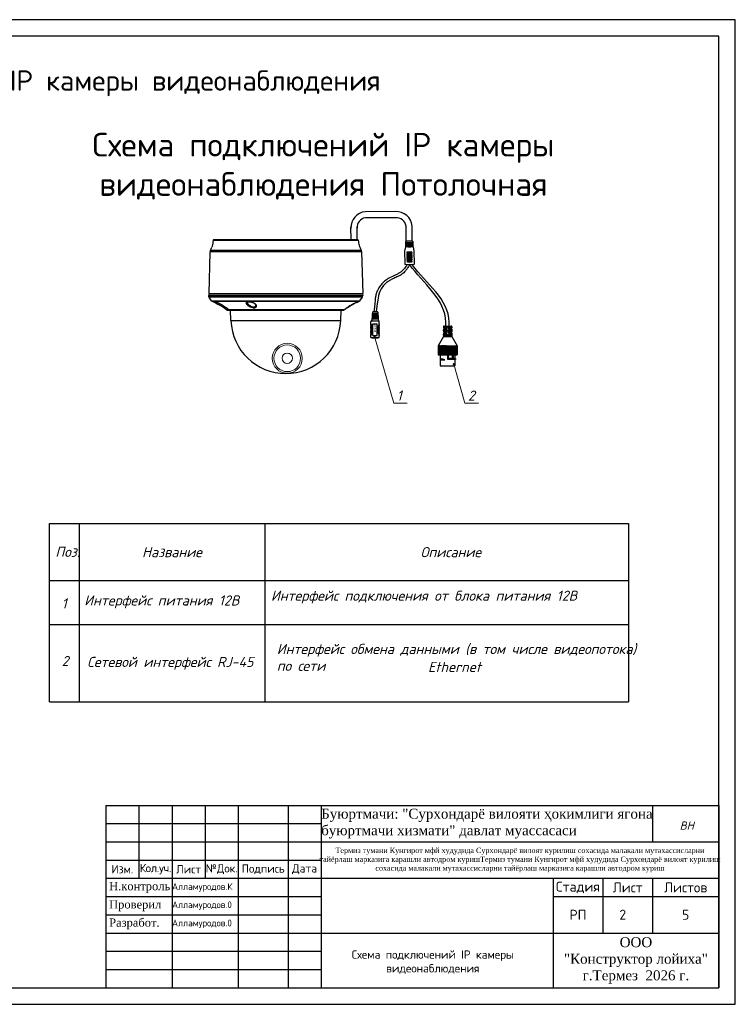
# Model space of a CAD drawing. Header units: millimetres. Extents: x -228268 to 1513407, y -439898 to -137408.
# Tile 76 of 128: x 210511 to 232110, y -307362 to -277662. Entities that reach past the tile are written whole.
import ezdxf

# ---------------------------------------------------------------- set-up
doc = ezdxf.new("R2010")
doc.units = ezdxf.units.MM
for name, color, linetype in [('COMPONENTS', 7, 'Continuous'), ('KIP_стойка', 150, 'Continuous'), ('Title Block', 7, 'Continuous'), ('Размер  АР', 64, 'Continuous'), ('Штамп опасные', 7, 'Continuous'), ('Электрика', 7, 'Continuous'), ('填充线', 1, 'Continuous')]:
    doc.layers.add(name, color=color, linetype=linetype)
doc.layers.add('Тонкие', color=7, linetype='Continuous', lineweight=9)
doc.styles.add('GOST', font='isocpeur.ttf')
doc.styles.add('RomanS', font='romans.shx')
doc.styles.get("Standard").update_dxf_attribs({"font": 'isocpeur.ttf'})
doc.styles.add('ViTEXT', font='isocpeur.ttf')
doc.styles.add('Миржалол', font='isocpeui.ttf', dxfattribs={"height": 250})

# ---------------------------------------------------------------- blocks, each defined once
blk = doc.blocks.new('*T420')
at = {"layer": 'Штамп опасные', "transparency": 16777216}
for p, q in [((0, 0), (18500, 0)), ((0, 0), (0, -5500)), ((1000, 0), (1000, -2200)), ((2000, 0), (2000, -5500)), ((3000, 0), (3000, -2200)), ((4000, 0), (4000, -5500)), ((5500, 0), (5500, -5500)), ((6500, 0), (6500, -5500)), ((16500, 0), (16500, -1100)), ((18500, 0), (18500, -5500)), ((0, -550), (6500, -550)), ((0, -1100), (18500, -1100)), ((0, -1650), (6500, -1650)), ((0, -2200), (13500, -2200)), ((13500, -2200), (13500, -2750)), ((15000, -2200), (15000, -3850)), ((16500, -2200), (16500, -3850)), ((0, -2750), (6500, -2750)), ((13500, -2750), (18500, -2750)), ((0, -3300), (6500, -3300)), ((0, -3850), (18500, -3850)), ((13500, -3850), (13500, -5500)), ((0, -4400), (6500, -4400)), ((0, -4950), (6500, -4950)), ((0, -5500), (18500, -5500))]:
    blk.add_line(p, q, dxfattribs=at)
at = {"layer": 'Штамп опасные', "color": 0, "linetype": 'ByBlock', "lineweight": -2, "transparency": 16777216}
for p, q in [((13500, -2200), (18500, -2200)), ((13500, -2750), (13500, -3850))]:
    blk.add_line(p, q, dxfattribs=at)
at = {"layer": 'Штамп опасные', "lineweight": 25, "transparency": 16777216, "attachment_point": 5, "style": 'ViTEXT'}
for s, insert, char_height, width in [('Изм.', (500, -1925), 250, 1000), ('Лист', (2500, -1925), 250, 1000), ('№Док.\\P', (3500, -1925), 250, 1000), ('Подпись', (4750, -1925), 250, 1500), ('Дата', (6000, -1925), 250, 1000), ('{\\T0.95;Кол.уч.}', (1500, -1925), 250, 1000), ('Стадия', (14250, -2475), 300, 1500), ('Лист', (15750, -2475), 300, 1500), ('Листов', (17500, -2475), 300, 2000), ('РП', (14250, -3300), 300, 1500), ('5', (17500, -3300), 300, 2000)]:
    blk.add_mtext(s, dxfattribs=dict(at, insert=insert, char_height=char_height, width=width))

msp = doc.modelspace()

# ---------------------------------------------------------------- hatches: boundary and pattern name
at = {"lineweight": 30, "ltscale": 100}
h = msp.add_hatch(dxfattribs=at)
h.set_pattern_fill('ANGLE', color=256, scale=0.101752, style=0)
h.set_pattern_definition([(180, (227019.4809, -296638.7278), (-4e-14, 0.71073838), [0.51690064, -0.19383774]), (90, (227019.4809, -296638.7278), (0.71073838, 4e-14), [0.51690064, -0.19383774])])
h.paths.add_polyline_path([(221207.8, -287221.7, -1), (221237.9, -287221.7, -1)])
h = msp.add_hatch(dxfattribs=at)
h.set_pattern_fill('ANGLE', color=256, scale=0.101752, style=0)
h.set_pattern_definition([(180, (229407.12835, -297470.3111), (-4e-14, 0.71073838), [0.51690064, -0.19383774]), (90, (229407.12835, -297470.3111), (0.71073838, 4e-14), [0.51690064, -0.19383774])])
h.paths.add_polyline_path([(223595.5, -288053.3, -1), (223625.5, -288053.3, -1)])

# ---------------------------------------------------------------- linework, layer by layer
at = {"color": 0, "lineweight": 25}
for p, q in [((221853, -283451.5), (220941.4, -283453.8)), ((220511, -284298.5), (220506.7, -283909.1)), ((220697, -284298.6), (220692.6, -283900.5)), ((221855, -283637.5), (220943.4, -283639.8)), ((222175.4, -284340.9), (222170.5, -283888.1)), ((222361.4, -284337.9), (222356.5, -283886.1)), ((222153.2, -284512.5), (222128.1, -284645.4)), ((222226.9, -284511.7), (222153.2, -284512.5)), ((222169.1, -284512.3), (222167.4, -284353.2)), ((222373.3, -284377.5), (222168.9, -284379.7)), ((222168.9, -284379.7), (222169.2, -284406.3)), ((222169.2, -284406.3), (222373.6, -284404)), ((222374, -284443.8), (222169.6, -284446)), ((222169.6, -284446), (222169.9, -284472.5)), ((222169.9, -284472.5), (222374.3, -284470.3)), ((222360.8, -284337.9), (222180.5, -284339.8)), ((222391.9, -284509.9), (222318.2, -284510.7)), ((222373.6, -284404), (222373.3, -284377.5)), ((222374.3, -284470.3), (222374, -284443.8)), ((222374.2, -284351), (222376, -284510.1)), ((222419.8, -284642.2), (222391.9, -284509.9)), ((222128.1, -284645.4), (222132.3, -285029.9)), ((222340.6, -284669.6), (222208, -284671.1)), ((222208.3, -284697.6), (222340.9, -284696.1)), ((222341.2, -284722.6), (222208.6, -284724.1)), ((222208.8, -284750.6), (222341.4, -284749.2)), ((222341.7, -284775.7), (222209.1, -284777.1)), ((222209.4, -284803.6), (222342, -284802.2)), ((222424, -285026.7), (222419.8, -284642.2)), ((222145.7, -285043), (222410.9, -285040.1)), ((222342.3, -284828.7), (222209.7, -284830.2)), ((222210, -284856.7), (222342.6, -284855.2)), ((222342.9, -284881.8), (222210.3, -284883.2)), ((222210.6, -284909.7), (222343.2, -284908.3)), ((222343.5, -284934.8), (222210.9, -284936.2)), ((222211.2, -284962.8), (222343.8, -284961.3)), ((221289.9, -286473.3), (221184.1, -286473.3)), ((223376.8, -286903.3), (223376.8, -286788.6)), ((223477.1, -286903.3), (223477.1, -286788.6)), ((223376.8, -286955.2), (223376.8, -286926.4)), ((223376.8, -287047.6), (223376.8, -287018.7)), ((223376.8, -287111.1), (223376.8, -287082.2)), ((223376.8, -287174.5), (223376.8, -287145.7)), ((223477.1, -286955.2), (223477.1, -286926.4)), ((223477.1, -287047.6), (223477.1, -287018.7)), ((223477.1, -287111.1), (223477.1, -287082.2)), ((223477.1, -287174.5), (223477.1, -287145.7))]:
    msp.add_line(p, q, dxfattribs=at)
at = {"color": 0, "linetype": 'ByBlock', "lineweight": 25}
for p, q in [((221148.3, -286589.8), (221146, -286622.1)), ((221148.3, -286589.8), (221325.7, -286589.8)), ((221151.7, -286540.2), (221149.5, -286572.5)), ((221149.5, -286572.5), (221324.5, -286572.5)), ((221151.7, -286540.2), (221322.3, -286540.2)), ((221155.9, -286480.2), (221152.9, -286522.9)), ((221152.9, -286522.9), (221321.1, -286522.9)), ((221161.9, -286572.5), (221160.7, -286589.8)), ((221163.3, -286473.3), (221310.7, -286473.3)), ((221165.4, -286522.9), (221164.2, -286540.2)), ((221273.3, -286473.3), (221200.7, -286473.3)), ((221308.6, -286522.9), (221309.8, -286540.2)), ((221312.1, -286572.5), (221313.3, -286589.8)), ((221318.1, -286480.2), (221321.1, -286522.9)), ((221322.3, -286540.2), (221324.5, -286572.5)), ((221325.7, -286589.8), (221328, -286622.1)), ((221109.2, -286837.9), (221105.5, -286842.9)), ((221113, -286852.8), (221105.5, -286842.9)), ((221105.5, -286862.7), (221113, -286852.8)), ((221105.5, -286862.7), (221113, -286872.6)), ((221113, -286872.6), (221105.5, -286882.6)), ((221113, -286892.5), (221105.5, -286882.6)), ((221105.5, -286902.4), (221113, -286892.5)), ((221113, -286837.9), (221109.2, -286837.9)), ((221113, -286837.9), (221113, -286772.2)), ((221129.6, -287123.2), (221129.6, -286899.9)), ((221141.4, -286689.1), (221137.8, -286741.2)), ((221141.4, -286689.1), (221332.6, -286689.1)), ((221144.8, -286639.5), (221142.6, -286671.7)), ((221142.6, -286671.7), (221331.4, -286671.7)), ((221144, -286741.2), (221330, -286741.2)), ((221144.8, -286639.5), (221329.2, -286639.5)), ((221146, -286622.1), (221328, -286622.1)), ((221155, -286671.7), (221153.8, -286689.1)), ((221158.5, -286622.1), (221157.3, -286639.5)), ((221172.5, -286832.9), (221301.5, -286832.9)), ((221172.5, -287185.2), (221172.5, -286832.9)), ((221301.5, -287185.2), (221301.5, -286832.9)), ((221315.5, -286622.1), (221316.7, -286639.5)), ((221319, -286671.7), (221320.2, -286689.1)), ((221329.2, -286639.5), (221331.4, -286671.7)), ((221332.6, -286689.1), (221336.2, -286741.2)), ((221344.4, -287123.2), (221344.4, -286899.9)), ((221361, -286837.9), (221361, -286772.2)), ((221361, -286837.9), (221364.8, -286837.9)), ((221361, -286852.8), (221368.5, -286842.9)), ((221368.5, -286862.7), (221361, -286852.8)), ((221368.5, -286862.7), (221361, -286872.6)), ((221361, -286872.6), (221368.5, -286882.6)), ((221361, -286892.5), (221368.5, -286882.6)), ((221368.5, -286902.4), (221361, -286892.5)), ((221364.8, -286837.9), (221368.5, -286842.9)), ((221105.5, -286902.4), (221113, -286912.3)), ((221113, -286912.3), (221105.5, -286922.3)), ((221113, -286932.2), (221105.5, -286922.3)), ((221105.5, -286942.1), (221113, -286932.2)), ((221105.5, -286942.1), (221113, -286952)), ((221113, -286952), (221105.5, -286961.9)), ((221113, -286971.9), (221105.5, -286961.9)), ((221105.5, -286981.8), (221113, -286971.9)), ((221105.5, -286981.8), (221113, -286991.7)), ((221113, -286991.7), (221105.5, -287001.6)), ((221105.5, -287001.6), (221113, -287011.6)), ((221113, -287011.6), (221105.5, -287021.5)), ((221113, -287031.4), (221105.5, -287021.5)), ((221105.5, -287041.3), (221113, -287031.4)), ((221105.5, -287041.3), (221113, -287051.2)), ((221113, -287051.2), (221105.5, -287061.2)), ((221113, -287071.1), (221105.5, -287061.2)), ((221105.5, -287081), (221113, -287071.1)), ((221105.5, -287081), (221113, -287090.9)), ((221113, -287090.9), (221105.5, -287100.9)), ((221113, -287110.8), (221105.5, -287100.9)), ((221105.5, -287120.7), (221113, -287110.8)), ((221105.5, -287120.7), (221113, -287130.6)), ((221113, -287130.6), (221105.5, -287140.5)), ((221113, -287150.5), (221105.5, -287140.5)), ((221105.5, -287160.4), (221113, -287150.5)), ((221105.5, -287160.4), (221113, -287170.3)), ((221113, -287170.3), (221105.5, -287180.2)), ((221109.2, -287185.2), (221105.5, -287180.2)), ((221113, -287185.2), (221109.2, -287185.2)), ((221113, -287247.2), (221113, -287185.2)), ((221172.5, -287185.2), (221301.5, -287185.2)), ((221368.5, -286902.4), (221361, -286912.3)), ((221361, -286912.3), (221368.5, -286922.3)), ((221361, -286932.2), (221368.5, -286922.3)), ((221368.5, -286942.1), (221361, -286932.2)), ((221368.5, -286942.1), (221361, -286952)), ((221361, -286952), (221368.5, -286961.9)), ((221361, -286971.9), (221368.5, -286961.9)), ((221368.5, -286981.8), (221361, -286971.9)), ((221368.5, -286981.8), (221361, -286991.7)), ((221361, -286991.7), (221368.5, -287001.6)), ((221368.5, -287001.6), (221361, -287011.6)), ((221361, -287011.6), (221368.5, -287021.5)), ((221361, -287031.4), (221368.5, -287021.5)), ((221368.5, -287041.3), (221361, -287031.4)), ((221368.5, -287041.3), (221361, -287051.2)), ((221361, -287051.2), (221368.5, -287061.2)), ((221361, -287071.1), (221368.5, -287061.2)), ((221368.5, -287081), (221361, -287071.1)), ((221368.5, -287081), (221361, -287090.9)), ((221361, -287090.9), (221368.5, -287100.9)), ((221361, -287110.8), (221368.5, -287100.9)), ((221368.5, -287120.7), (221361, -287110.8)), ((221368.5, -287120.7), (221361, -287130.6)), ((221361, -287130.6), (221368.5, -287140.5)), ((221361, -287150.5), (221368.5, -287140.5)), ((221368.5, -287160.4), (221361, -287150.5)), ((221368.5, -287160.4), (221361, -287170.3)), ((221361, -287170.3), (221368.5, -287180.2)), ((221361, -287247.2), (221361, -287185.2)), ((221361, -287185.2), (221364.8, -287185.2)), ((221364.8, -287185.2), (221368.5, -287180.2)), ((221113, -287247.2), (221361, -287247.2)), ((221150.2, -287249.7), (221150.2, -287247.2)), ((221162.6, -287262.1), (221311.4, -287262.1)), ((221323.8, -287249.7), (221323.8, -287247.2))]:
    msp.add_line(p, q, dxfattribs=at)
for p, q in [((211412.6, -298240.2), (211412.6, -292859.8)), ((211412.6, -292859.8), (213702.1, -292859.8)), ((213702.1, -292859.8), (228888.6, -292859.8)), ((228888.6, -292859.8), (228888.6, -298240.2))]:
    msp.add_line(p, q)
at = {"color": 0}
for p, q in [((212308.6, -292859.8), (212308.6, -298240.2)), ((217914.1, -292859.8), (217914.1, -298240.2))]:
    msp.add_line(p, q, dxfattribs=at)
at = {"color": 0, "lineweight": -3}
for p, q in [((211412.6, -294576.9), (228888.6, -294576.9)), ((211412.6, -295906), (228888.6, -295906)), ((211412.6, -298240.2), (228888.6, -298240.2))]:
    msp.add_line(p, q, dxfattribs=at)
at = {"ltscale": 100, "transparency": 33554687}
for points in [[(190109.7, -307362.4), (232109.7, -307362.4), (232109.7, -277662.4), (190109.7, -277662.4)], [(192109.7, -306862.4), (231609.7, -306862.4), (231609.7, -278162.4), (192109.7, -278162.4)]]:
    msp.add_lwpolyline(points, close=True, dxfattribs=at)
at = {"lineweight": 9, "ltscale": 100}
for centre in [(221222.8, -287221.7), (223610.5, -288053.3)]:
    msp.add_circle(centre, 15, dxfattribs=at)
at = {"color": 0, "lineweight": 25}
for centre, radius, start, end in [((220987.2, -283932.7), 481.1, 95.46532, 182.93595), ((221877.6, -283932), 481.1, 5.46532, 92.93595), ((220981.4, -283927.4), 290, 97.53921, 185.53653), ((221883, -283926.2), 290, 7.53921, 95.53653), ((222164.2, -284525.7), 13.3, 90.62474, 169.31481), ((222180.6, -284353.1), 13.3, 90.62474, 180.62474), ((222361, -284351.1), 13.3, 0.62474, 90.62474), ((222381.2, -284523.3), 13.3, 11.93467, 90.62474), ((222208.1, -284684.3), 13.3, 90.62474, 270.62474), ((222208.7, -284737.3), 13.3, 90.62474, 270.62474), ((222209.3, -284790.4), 13.3, 90.62474, 270.62474), ((222340.7, -284682.9), 13.3, 270.62474, 90.62474), ((222341.3, -284735.9), 13.3, 270.62474, 90.62474), ((222341.9, -284788.9), 13.3, 270.62474, 90.62474), ((222145.6, -285029.8), 13.3, 180.62474, 270.62474), ((222209.9, -284843.4), 13.3, 90.62474, 270.62474), ((222210.4, -284896.5), 13.3, 90.62474, 270.62474), ((222211, -284949.5), 13.3, 90.62474, 270.62474), ((222342.5, -284842), 13.3, 270.62474, 90.62474), ((222343, -284895), 13.3, 270.62474, 90.62474), ((222343.6, -284948.1), 13.3, 270.62474, 90.62474), ((222410.8, -285026.9), 13.3, 270.62474, 0.62474)]:
    msp.add_arc(centre, radius, start, end, dxfattribs=at)
at = {"color": 0, "linetype": 'ByBlock', "lineweight": 25}
for centre, radius, start, end in [((221163.3, -286480.7), 7.44, 90, 176.0275), ((221310.7, -286480.7), 7.44, 3.9725, 90), ((221144, -286772.2), 31, 90, 180), ((221005.6, -286899.9), 124, 0, 30), ((221330, -286772.2), 31, 0, 90), ((221468.4, -286899.9), 124, 150, 180), ((221005.6, -287123.2), 124, 330, 0), ((221468.4, -287123.2), 124, 180, 210), ((221162.6, -287249.7), 12.4, 180, 270), ((221311.4, -287249.7), 12.4, 270, 0)]:
    msp.add_arc(centre, radius, start, end, dxfattribs=at)
at = {"color": 0, "lineweight": 25}
for points, knots in [([(222226.9, -284511.7), (222234.1, -284511.6), (222241.5, -284512.9), (222256.8, -284515.3), (222264.6, -284516.6), (222276.6, -284516.5), (222280.6, -284516.1), (222288.3, -284515), (222292.2, -284514.3), (222303.6, -284512.2), (222311, -284510.8), (222318.2, -284510.7)], [0, 0, 0, 0, 0.25, 0.25, 0.5, 0.5, 0.625, 0.625, 0.75, 0.75, 1, 1, 1, 1]), ([(222215.2, -285042.3), (222185.1, -285081.5), (222169.3, -285105.5), (222152.6, -285127.1), (222139.9, -285147.9), (222111.8, -285181.4), (222096.9, -285196.8), (222073.9, -285218.5), (222064.9, -285228), (222045.4, -285246.5), (222035, -285255.3), (222002, -285280.9), (221977.5, -285296.7), (221924.8, -285326.8), (221896.5, -285341), (221812.7, -285381.1), (221754.3, -285406.4), (221668.2, -285450.8), (221640.3, -285466.4), (221592, -285497), (221571.4, -285511.4), (221532.1, -285541.9), (221513.3, -285558), (221459.1, -285608.7), (221426.2, -285645.6), (221363.9, -285729.4), (221335.5, -285776.8), (221287.6, -285875.5), (221269.3, -285927.3), (221256.5, -285991.4), (221240.6, -286047.7), (221200.7, -286473.3)], [1.9808691, 1.9808691, 1.9808691, 1.9808691, 2.5199873, 2.5199873, 5.1222023, 5.1222023, 7.3972089, 7.3972089, 8.9514193, 8.9514193, 10.5056297, 10.5056297, 13.6140506, 13.6140506, 16.7224714, 16.7224714, 22.4426915, 22.4426915, 25.2003584, 25.2003584, 27.3211243, 27.3211243, 29.4418903, 29.4418903, 33.6834222, 33.6834222, 38.446304, 38.446304, 43.2091858, 43.2091858, 46.2766449, 46.2766449, 46.2766449, 46.2766449]), ([(222278.3, -285041.6), (222278.3, -285041.6), (222278.3, -285041.6), (222230.5, -285127.9), (222214.2, -285159.2), (222186.5, -285202.7), (222165.6, -285221.7), (222133.6, -285262), (222118.2, -285278.7), (222084.8, -285309.5), (222067, -285323.6), (222011, -285363.2), (221970.2, -285385.8), (221887.1, -285427.2), (221844.9, -285446.2), (221767.9, -285482.2), (221733, -285499.1), (221667, -285535.5), (221635.9, -285555), (221577.5, -285598.6), (221550.1, -285622.5), (221483.6, -285689.8), (221447.6, -285735.9), (221361.7, -285875.6), (221324.1, -285977), (221273.3, -286473.3)], [0.3832211, 0.3832211, 0.3832211, 0.3832211, 1.6543888, 1.6543888, 4.1967243, 4.1967243, 6.9280824, 6.9280824, 9.1254665, 9.1254665, 11.3228507, 11.3228507, 15.717619, 15.717619, 19.9470376, 19.9470376, 23.5036873, 23.5036873, 26.9235987, 26.9235987, 30.3435101, 30.3435101, 35.8448647, 35.8448647, 45.8212577, 45.8212577, 45.8212577, 45.8212577]), ([(223376.8, -286788.6), (223364.8, -286099.7), (222673.4, -285606.3), (222284, -285054.6), (222278.3, -285041.6)], [0, 0, 0, 0, 72.1692988, 72.2274211, 72.2274211, 72.2274211, 72.2274211]), ([(223477.1, -286788.6), (223465.1, -286099.7), (222773.6, -285606.3), (222366, -285062), (222345.4, -285040.9)], [0, 0, 0, 0, 72.1692988, 72.2332575, 72.2332575, 72.2332575, 72.2332575])]:
    msp.add_open_spline(points, degree=3, knots=knots, dxfattribs=at)
at = {"layer": 'COMPONENTS', "color": 0, "linetype": 'Continuous'}
for p, q in [((216353.4, -284314.9), (216343.7, -284387.6)), ((216344.8, -284381.7), (216343.9, -284386.2)), ((216353.4, -284314.9), (220730.6, -284313.6)), ((216457.5, -284299.7), (216369.9, -284299.9)), ((219752.6, -284298.5), (216457.5, -284299.7)), ((220468.2, -284298.5), (219752.6, -284298.5)), ((220645.9, -284298.6), (220468.2, -284298.5)), ((220712.3, -284298.6), (220645.9, -284298.6)), ((216254.3, -284673.9), (216221.9, -285924.4)), ((216255, -284657.3), (216254.3, -284674.2)), ((216255, -284657.3), (217663.5, -284656.4)), ((216268.9, -284610.9), (217432.7, -284610.2)), ((217432.7, -284610.2), (217663.5, -284610.1)), ((217663.5, -284610.1), (218075.4, -284609.9)), ((217663.5, -284656.4), (217806.4, -284656.4)), ((217806.4, -284656.4), (218257.2, -284656.2)), ((218075.4, -284609.9), (218275.4, -284609.9)), ((218257.2, -284656.2), (218456.1, -284656.2)), ((218275.4, -284609.9), (218402.7, -284609.8)), ((218402.7, -284609.8), (218616.5, -284609.8)), ((218456.1, -284656.2), (218615.7, -284656.1)), ((218615.7, -284656.1), (219149.5, -284656)), ((218616.5, -284609.8), (219417.9, -284609.6)), ((219149.5, -284656), (219417.9, -284655.9)), ((219417.9, -284609.6), (219857.1, -284609.5)), ((219417.9, -284655.9), (219852.9, -284655.9)), ((219852.9, -284655.9), (220829.5, -284656)), ((219857.1, -284609.5), (220816.6, -284609.7)), ((220829.5, -284656), (220863, -285923)), ((216221.9, -285924.4), (216238.9, -285924.3)), ((216223.4, -285940.9), (216222.4, -285980.7)), ((216222.4, -285980.7), (217713.6, -285979.8)), ((216223.4, -286018.8), (216222.4, -285980.7)), ((216238.5, -285940.9), (216223.4, -285940.9)), ((216238.9, -285924.4), (216238.5, -285940.9)), ((217307.6, -285940.2), (216238.5, -285940.9)), ((216238.9, -285924.3), (216321.4, -285924.2)), ((216321.4, -285924.2), (217312.9, -285923.6)), ((217708.4, -285940), (217307.6, -285940.2)), ((217312.9, -285923.6), (217642.1, -285923.5)), ((217642.1, -285923.5), (217926.3, -285923.4)), ((218393.8, -285939.8), (217708.4, -285940)), ((217713.6, -285979.8), (218318.6, -285979.6)), ((217926.3, -285923.4), (218392.3, -285923.2)), ((218318.6, -285979.6), (218766.2, -285979.5)), ((218392.3, -285923.2), (218395.4, -285923.2)), ((220846.4, -285939.6), (218393.8, -285939.8)), ((218395.4, -285923.2), (219158.6, -285923)), ((218766.2, -285979.5), (220862.2, -285979.4)), ((219158.6, -285923), (220385.6, -285922.9)), ((220385.6, -285922.9), (220494.7, -285922.9)), ((220494.7, -285922.9), (220600.8, -285922.9)), ((220600.8, -285922.9), (220753.3, -285922.9)), ((220753.3, -285922.9), (220763.5, -285922.9)), ((220763.5, -285922.9), (220863, -285923)), ((220846, -285923), (220846.4, -285939.6)), ((220861.1, -285939.6), (220846.4, -285939.6)), ((220861.5, -285939.6), (220861.1, -285939.6)), ((220861.5, -285939.6), (220862.6, -285979.4)), ((220861.6, -286017.5), (220862.6, -285979.4)), ((220862.2, -285979.4), (220862.6, -285979.4)), ((216223.4, -286018.8), (217713.6, -286017.9)), ((216225, -286028.2), (216223.4, -286018.8)), ((216229.1, -286036.7), (216225, -286028.2)), ((216312.2, -286036.5), (216229.1, -286036.7)), ((216303.4, -286145.3), (216229.1, -286036.7)), ((216303.4, -286145.3), (216383.8, -286145.1)), ((216303.4, -286145.3), (216310.1, -286152.5)), ((216310.1, -286152.5), (216318.6, -286157.4)), ((217713.7, -286035.7), (216312.2, -286036.5)), ((216318.6, -286157.4), (216398.4, -286157.2)), ((216383.8, -286145.1), (217271.5, -286144.6)), ((216398.4, -286157.2), (216951.2, -286156.9)), ((216951.2, -286156.9), (217173.6, -286156.8)), ((217173.6, -286156.8), (217252, -286156.7)), ((217252, -286156.7), (217283.9, -286156.7)), ((217271.5, -286144.6), (217713.7, -286144.4)), ((217283.9, -286156.7), (217713.7, -286156.5)), ((217373.9, -286187.5), (217373.2, -286188)), ((217639.1, -286275.9), (217639.1, -286275.9)), ((217713.6, -286017.9), (220861.2, -286017.5)), ((220855.4, -286035.3), (217713.7, -286035.7)), ((217713.7, -286144.4), (219364.2, -286143.9)), ((217713.7, -286156.5), (219364.2, -286156.1)), ((219364.2, -286143.9), (219563.1, -286143.9)), ((219364.2, -286156.1), (219563.1, -286156)), ((219563.1, -286143.9), (219825.6, -286143.9)), ((219563.1, -286156), (219817, -286156)), ((219817, -286156), (219911.3, -286156)), ((219825.6, -286143.9), (220680.4, -286143.9)), ((219911.3, -286156), (220133.7, -286156)), ((220133.7, -286156), (220680.4, -286156)), ((220680.4, -286143.9), (220781.6, -286144)), ((220680.4, -286156), (220766.5, -286156.1)), ((220706, -286181.3), (220712.7, -286178.5)), ((220766.5, -286156.1), (220711.7, -286178.9)), ((220774.9, -286151.2), (220766.5, -286156.1)), ((220781.6, -286144), (220774.9, -286151.2)), ((220781.6, -286144), (220855.8, -286035.3)), ((220855.8, -286035.3), (220855.4, -286035.3)), ((220855.8, -286035.3), (220860, -286026.8)), ((220860, -286026.8), (220861.6, -286017.5)), ((220861.2, -286017.5), (220861.6, -286017.5)), ((216766.2, -286414.4), (216775.8, -286419.6)), ((216780.3, -286414.4), (216766.2, -286414.4)), ((216775.8, -286419.6), (216786.6, -286421.4)), ((216830, -286414.3), (216780.3, -286414.4)), ((216787.9, -286421.4), (216786.6, -286421.4)), ((216786.6, -286421.4), (216800, -286421.4)), ((216809.3, -286421.5), (216787.9, -286421.4)), ((216800, -286421.4), (216849.6, -286421.3)), ((216808.9, -286421.5), (216830, -286421.3)), ((216868.8, -286421.5), (216808.9, -286421.5)), ((216868.5, -286421.5), (216809.3, -286421.5)), ((216868.5, -286414.3), (216830, -286414.3)), ((216849.6, -286421.3), (220204.1, -286420.3)), ((216849.6, -286421.3), (216875, -286421.3)), ((217060.1, -286414.1), (216868.5, -286414.3)), ((216868.5, -286421.4), (216868.8, -286421.4)), ((216875, -286421.4), (216868.5, -286421.4)), ((216875, -286421.3), (217060.2, -286421.1)), ((216886.2, -286737.9), (216875, -286421.2)), ((217047.2, -286421.2), (216875, -286421.4)), ((217060.2, -286421.2), (217047.2, -286421.2)), ((220210.4, -286413.3), (217060.1, -286414.1)), ((217060.2, -286421.1), (220024.7, -286420.3)), ((217213.1, -286421.1), (217060.2, -286421.2)), ((217271.7, -286421), (217213.1, -286421.1)), ((219813.2, -286420.3), (217271.7, -286421)), ((219871.8, -286420.3), (219813.2, -286420.3)), ((220024.7, -286420.3), (219871.8, -286420.3)), ((220024.7, -286420.3), (220210.2, -286420.3)), ((220037.6, -286420.3), (220024.7, -286420.3)), ((220210.2, -286420.4), (220037.6, -286420.3)), ((220199.2, -286736.9), (220210.2, -286420.2)), ((220204.1, -286420.3), (220216.4, -286420.3)), ((220210.2, -286420.3), (220216.4, -286420.3)), ((220216.4, -286420.4), (220210.2, -286420.4)), ((220235.6, -286420.6), (220210.2, -286420.6)), ((220235.6, -286420.6), (220210.2, -286420.6)), ((220235.6, -286413.3), (220210.4, -286413.3)), ((220216.4, -286420.3), (220276.3, -286420.4)), ((220216.4, -286420.3), (220235.6, -286420.3)), ((220216.7, -286420.4), (220216.4, -286420.4)), ((220296.4, -286413.4), (220235.6, -286413.3)), ((220235.6, -286420.3), (220297.3, -286420.4)), ((220276.3, -286420.4), (220235.6, -286420.6)), ((220276.3, -286420.5), (220235.6, -286420.6)), ((220298.6, -286420.4), (220276.3, -286420.5)), ((220319, -286413.4), (220296.4, -286413.4)), ((220297.3, -286420.4), (220298.6, -286420.4)), ((220309.4, -286418.6), (220298.6, -286420.4)), ((220319, -286413.4), (220309.4, -286418.6)), ((220408.7, -286347.6), (220319, -286413.4)), ((220422, -286336.3), (220416.4, -286340.5)), ((216886.2, -286737.9), (216947.6, -286737.7)), ((216947.6, -286737.7), (216952.4, -286737.7)), ((216952.4, -286737.7), (220132.7, -286736.8)), ((220132.7, -286736.8), (220137.8, -286736.8)), ((220137.8, -286736.8), (220199.2, -286736.9))]:
    msp.add_line(p, q, dxfattribs=at)
for points in [[(217609.1, -286232.5), (217580.2, -286214.6), (217544.5, -286199.7), (217505.3, -286188.6), (217466.1, -286181.7), (217430.6, -286179), (217401.8, -286180.1), (217382.3, -286183.8), (217373.9, -286187.5)], [(217639.1, -286275.9), (217638.3, -286269.5), (217629, -286251.6), (217609.1, -286232.5)], [(220706, -286180.4), (220703.5, -286181.4), (220700.5, -286182.6), (220697.2, -286183.9), (220693.6, -286185.3), (220689.5, -286187), (220685.1, -286188.8), (220680.3, -286190.8), (220675.2, -286192.9), (220669.7, -286195.3), (220663.8, -286197.8), (220657.6, -286200.5), (220651, -286203.4), (220644.1, -286206.6), (220636.9, -286209.8), (220629.4, -286213.3), (220621.7, -286217), (220613.6, -286220.9), (220605.3, -286224.9), (220596.9, -286229.1), (220588.2, -286233.5), (220579.4, -286238.1), (220570.4, -286242.8), (220561.3, -286247.7), (220552.2, -286252.7), (220543.1, -286257.8), (220533.9, -286263), (220524.8, -286268.3), (220515.7, -286273.7), (220506.7, -286279.1), (220497.8, -286284.6), (220489.1, -286290.1), (220480.6, -286295.5), (220472.3, -286301), (220464.1, -286306.4), (220456.3, -286311.7), (220448.6, -286317), (220441.3, -286322.1), (220434.4, -286327.1), (220427.9, -286331.9), (220422, -286336.3)], [(220416.4, -286340.5), (220414.5, -286342), (220412.4, -286343.7), (220410.6, -286345.1), (220409.1, -286346.2), (220408.1, -286347.1), (220407.4, -286347.6), (220407.3, -286347.8)]]:
    msp.add_lwpolyline(points, dxfattribs=at)
for centre, radius, start, end in [((216369.9, -284316.5), 16.6, 90.01635, 174.46477), ((220714.1, -284315.2), 16.6, 5.56793, 90.01635), ((215805.8, -284337.3), 537.9, 329.42539, 339.44589), ((220730.1, -284658.6), 99.5, 1.51635, 29.50875), ((217398.3, -286281.3), 102.9, 104.26053, 105.28971), ((215683.5, -287832.6), 1823.7, 51.04966, 51.44989), ((220816.4, -286862.1), 657.4, 127.11227, 127.61928), ((218542.7, -286679.5), 1657.5, 182.01635, 358.01635)]:
    msp.add_arc(centre, radius, start, end, dxfattribs=at)
for points, start_tangent, end_tangent in [([(216343.9, -284386.2), (216340.6, -284406.6), (216334.5, -284439.4), (216309.4, -284526.2)], (-0.1678736, -0.9858085), (-0.3514224, -0.936217)), ([(220730.6, -284313.6), (220758.3, -284466.5), (220816.6, -284609.7)], (0.0970258, -0.9952819), (0.4925565, -0.8702805)), ([(216268.9, -284610.9), (216262.7, -284623.3), (216255, -284657.3)], (-0.5063918, -0.8623035), (-0.0470092, -0.9988945)), ([(216318.6, -286157.4), (216551.5, -286269.8), (216766.2, -286414.4)], (0.9297961, -0.368075), (0.7887822, -0.6146729)), ([(216398.4, -286157.2), (216617.5, -286266.5), (216820, -286406.3)], (0.9250319, -0.3798895), (0.7820638, -0.6231983)), ([(217352.9, -286189.8), (217345.6, -286196.2), (217341.7, -286203.8), (217343.2, -286221.8)], (-0.8348153, -0.5505301), (0.3579583, -0.9337376)), ([(217343.2, -286221.8), (217351.8, -286237.2), (217366.1, -286253.8), (217408.8, -286288.4)], (0.3579583, -0.9337376), (0.8265819, -0.5628165)), ([(217371.2, -286182), (217365.9, -286183.7), (217352.9, -286189.8)], (-0.9645775, -0.2637996), (-0.8349893, -0.5502661)), ([(217599.8, -286221.8), (217545.8, -286198), (217482.8, -286182.5), (217421.5, -286176.8), (217395, -286177.9), (217373, -286181.6)], (-0.8656323, 0.5006803), (-0.9691603, -0.2464313)), ([(217373.9, -286187.3), (217378.3, -286203.7), (217389, -286221.9)], (0.055155, -0.9984778), (0.5855352, -0.810647)), ([(217389, -286221.9), (217419.7, -286255.4), (217462.7, -286288.5)], (0.5855352, -0.810647), (0.8366354, -0.5477602)), ([(217408.8, -286288.4), (217470.4, -286323.1), (217540.9, -286346.8), (217575.3, -286351.1), (217605.8, -286349), (217630.2, -286340.9), (217647.2, -286328.2)], (0.8265819, -0.5628165), (0.676067, 0.7368402)), ([(217462.7, -286288.5), (217509.2, -286313.7), (217559.2, -286328.3), (217582.5, -286329.1), (217602.6, -286325.1), (217618.3, -286317.1), (217629.5, -286306.1)], (0.8366354, -0.5477602), (0.5923732, 0.8056637)), ([(217650, -286267), (217630.1, -286243.4), (217599.8, -286221.8)], (-0.5152684, 0.8570288), (-0.8656323, 0.5006803)), ([(217629.5, -286306.1), (217632.3, -286301.9), (217637.7, -286288.3)], (0.5923527, 0.8056788), (0.2298095, 0.9732356)), ([(217637.7, -286288.3), (217639.1, -286275.9)], (0.2298095, 0.9732356), (0.0012059, 0.9999993)), ([(217647.2, -286328.2), (217657.8, -286309.4), (217658.4, -286288.3)], (0.6760873, 0.7368215), (-0.1870294, 0.9823543)), ([(217658.4, -286288.3), (217657.1, -286283), (217650, -286267)], (-0.1870294, 0.9823543), (-0.5152684, 0.8570288)), ([(220706.6, -286180.1), (220647.7, -286204.9), (220562.5, -286247), (220479.6, -286296.2), (220419.8, -286337.9)], (-0.9330716, -0.3596907), (-0.7974077, -0.603441)), ([(220421.7, -286338.5), (220482.3, -286297.9), (220564.3, -286249.5), (220647.8, -286207.3), (220706, -286181.3)], (0.8190584, 0.5737102), (0.9189625, 0.3943449)), ([(220712.7, -286178.5), (220715.2, -286177.4), (220716.8, -286176.7), (220717.4, -286176.3), (220717.1, -286176.3), (220715.8, -286176.7), (220713.7, -286177.5), (220710.6, -286178.6), (220706.6, -286180.1)], (0.9168193, 0.3993025), (-0.9330716, -0.3596907)), ([(220415.1, -286341.4), (220411.1, -286344.6), (220407.9, -286347.1), (220405.6, -286349), (220404.2, -286350.2), (220403.8, -286350.7), (220404.4, -286350.5), (220406, -286349.5), (220408.5, -286347.8)], (-0.7919258, -0.6106174), (0.8238843, 0.566758)), ([(220408.5, -286347.8), (220411.1, -286346), (220421.7, -286338.5)], (0.8238843, 0.566758), (0.8190584, 0.5737102))]:
    msp.add_spline(points, degree=3, dxfattribs=dict(at, start_tangent=start_tangent, end_tangent=end_tangent))
at = {"layer": 'Title Block', "color": 0, "lineweight": 25}
for p, q in [((223297.1, -286926.4), (223556.8, -286926.4)), ((223297.1, -286926.4), (223297.1, -286955.2)), ((223297.1, -286955.2), (223398.1, -286955.2)), ((223297.1, -286984.1), (223398.1, -286984.1)), ((223297.1, -286984.1), (223297.1, -287082.2)), ((223297.1, -287082.2), (223398.1, -287082.2)), ((223297.1, -287111.1), (223398.1, -287111.1)), ((223297.1, -287111.1), (223297.1, -287220.7)), ((223300.4, -287018.7), (223553.6, -287018.7)), ((223300.4, -287047.6), (223300.4, -287018.7)), ((223300.4, -287047.6), (223553.6, -287047.6)), ((223300.4, -287145.7), (223553.6, -287145.7)), ((223300.4, -287174.5), (223300.4, -287145.7)), ((223300.4, -287174.5), (223553.6, -287174.5)), ((223320.2, -286903.3), (223533.7, -286903.3)), ((223398.1, -286984.1), (223398.1, -286955.2)), ((223398.1, -287111.1), (223398.1, -287082.2)), ((223455.8, -286955.2), (223556.8, -286955.2)), ((223455.8, -286984.1), (223455.8, -286955.2)), ((223455.8, -286984.1), (223556.8, -286984.1)), ((223455.8, -287082.2), (223556.8, -287082.2)), ((223455.8, -287111.1), (223455.8, -287082.2)), ((223455.8, -287111.1), (223556.8, -287111.1)), ((223553.6, -287047.6), (223553.6, -287018.7)), ((223553.6, -287174.5), (223553.6, -287145.7)), ((223556.8, -286926.4), (223556.8, -286955.2)), ((223556.8, -286984.1), (223556.8, -287082.2)), ((223556.8, -287111.1), (223556.8, -287220.7)), ((223297.1, -287220.7), (223138.5, -287500.6)), ((223297.1, -287220.7), (223556.8, -287220.7)), ((223556.8, -287220.7), (223715.4, -287500.6)), ((223138.5, -287500.7), (223139.5, -287500.7)), ((223138.5, -287500.7), (223138.5, -287768.9)), ((223138.5, -287768.9), (223140.6, -287768.9)), ((223140.7, -287500.6), (223139.5, -287500.6)), ((223139.5, -287500.7), (223139.5, -287768.9)), ((223140.7, -287500.7), (223143.6, -287500.7)), ((223140.7, -287500.7), (223140.7, -287768.9)), ((223140.7, -287768.9), (223715.4, -287768.9)), ((223143.6, -287500.7), (223143.6, -287768.9)), ((223146.1, -287500.6), (223143.7, -287500.6)), ((223146, -287500.7), (223150.8, -287500.7)), ((223146, -287500.7), (223146, -287768.9)), ((223150.8, -287500.7), (223150.8, -287768.9)), ((223154.5, -287500.6), (223150.9, -287500.6)), ((223154.4, -287500.7), (223161.1, -287500.7)), ((223154.4, -287500.7), (223154.4, -287768.9)), ((223165.8, -287500.6), (223161.1, -287500.6)), ((223161.1, -287500.7), (223161.1, -287768.9)), ((223165.8, -287500.7), (223174.3, -287500.7)), ((223165.8, -287500.7), (223165.8, -287768.9)), ((223180.1, -287500.6), (223174.3, -287500.6)), ((223174.3, -287500.7), (223174.3, -287768.9)), ((223180, -287500.7), (223190.2, -287500.7)), ((223180, -287500.7), (223180, -287768.9)), ((223197, -287500.6), (223190.2, -287500.6)), ((223190.2, -287500.7), (223190.2, -287768.9)), ((223197, -287500.7), (223208.7, -287500.7)), ((223197, -287500.7), (223197, -287768.9)), ((223206.7, -287894.8), (223206.7, -287768.9)), ((223208.7, -287500.7), (223208.7, -287768.9)), ((223216.5, -287500.6), (223208.8, -287500.6)), ((223216.5, -287500.7), (223229.7, -287500.7)), ((223216.5, -287500.7), (223216.5, -287768.9)), ((223238.3, -287500.6), (223229.7, -287500.6)), ((223229.7, -287500.7), (223229.7, -287768.9)), ((223238.2, -287500.7), (223252.7, -287500.7)), ((223238.2, -287500.7), (223238.2, -287768.9)), ((223252.7, -287500.7), (223252.7, -287768.9)), ((223262.1, -287500.6), (223252.8, -287500.6)), ((223262.1, -287500.7), (223277.7, -287500.7)), ((223262.1, -287500.7), (223262.1, -287768.9)), ((223277.7, -287500.7), (223277.7, -287768.9)), ((223287.8, -287500.6), (223277.8, -287500.6)), ((223287.7, -287500.7), (223304.4, -287500.7)), ((223287.7, -287500.7), (223287.7, -287768.9)), ((223314.9, -287500.6), (223304.4, -287500.6)), ((223304.4, -287500.7), (223304.4, -287768.9)), ((223314.9, -287500.7), (223332.3, -287500.7)), ((223314.9, -287500.7), (223314.9, -287768.9)), ((223332.3, -287500.7), (223332.3, -287768.9)), ((223343.3, -287500.6), (223332.4, -287500.6)), ((223343.3, -287500.7), (223361.3, -287500.7)), ((223343.3, -287500.7), (223343.3, -287768.9)), ((223361.3, -287500.7), (223361.3, -287768.9)), ((223372.6, -287500.6), (223361.4, -287500.6)), ((223372.6, -287500.7), (223391.1, -287500.7)), ((223372.6, -287500.7), (223372.6, -287768.9)), ((223402.6, -287500.6), (223391.1, -287500.6)), ((223391.1, -287500.7), (223391.1, -287768.9)), ((223402.6, -287500.7), (223421.2, -287500.7)), ((223402.6, -287500.7), (223402.6, -287768.9)), ((223421.2, -287500.6), (223432.7, -287500.6)), ((223421.2, -287768.9), (223421.2, -287500.7)), ((223432.7, -287500.7), (223451.4, -287500.7)), ((223432.7, -287500.7), (223432.7, -287768.9)), ((223451.4, -287500.6), (223462.9, -287500.6)), ((223451.4, -287500.7), (223451.4, -287768.9)), ((223462.9, -287500.7), (223462.9, -287768.9)), ((223462.9, -287500.7), (223481.3, -287500.7)), ((223481.3, -287500.6), (223492.6, -287500.6)), ((223481.3, -287500.7), (223481.3, -287768.9)), ((223492.6, -287500.7), (223492.6, -287768.9)), ((223492.6, -287500.7), (223510.6, -287500.7)), ((223510.6, -287500.6), (223521.6, -287500.6)), ((223510.6, -287500.7), (223510.6, -287768.9)), ((223521.6, -287500.7), (223521.6, -287768.9)), ((223521.6, -287500.7), (223539, -287500.7)), ((223539, -287500.6), (223549.5, -287500.6)), ((223539, -287500.7), (223539, -287768.9)), ((223549.6, -287500.7), (223549.6, -287768.9)), ((223549.6, -287500.7), (223566.2, -287500.7)), ((223566.2, -287500.6), (223576.2, -287500.6)), ((223566.2, -287500.7), (223566.2, -287768.9)), ((223576.2, -287500.7), (223576.2, -287768.9)), ((223576.2, -287500.7), (223591.9, -287500.7)), ((223591.8, -287500.6), (223601.2, -287500.6)), ((223591.9, -287500.7), (223591.9, -287768.9)), ((223601.2, -287500.7), (223601.2, -287768.9)), ((223601.2, -287500.7), (223615.7, -287500.7)), ((223615.7, -287500.6), (223624.2, -287500.6)), ((223615.7, -287500.7), (223615.7, -287768.9)), ((223624.3, -287500.7), (223624.3, -287768.9)), ((223624.3, -287500.7), (223637.5, -287500.7)), ((223637.4, -287500.6), (223645.2, -287500.6)), ((223637.5, -287500.7), (223637.5, -287768.9)), ((223645.2, -287500.7), (223645.2, -287768.9)), ((223645.2, -287500.7), (223657, -287500.7)), ((223649.1, -287768.9), (223649.1, -287877.2)), ((223656.9, -287500.6), (223663.7, -287500.6)), ((223657, -287500.7), (223657, -287768.9)), ((223663.7, -287500.7), (223663.7, -287768.9)), ((223663.7, -287500.7), (223673.9, -287500.7)), ((223673.9, -287500.6), (223679.6, -287500.6)), ((223673.9, -287500.7), (223673.9, -287768.9)), ((223679.7, -287500.7), (223679.7, -287768.9)), ((223679.7, -287500.7), (223688.1, -287500.7)), ((223688.1, -287500.6), (223692.8, -287500.6)), ((223688.1, -287500.7), (223688.1, -287768.9)), ((223692.8, -287500.7), (223692.8, -287768.9)), ((223692.8, -287500.7), (223699.5, -287500.7)), ((223699.5, -287500.6), (223703, -287500.6)), ((223699.5, -287500.7), (223699.5, -287768.9)), ((223703.1, -287500.7), (223703.1, -287768.9)), ((223703.1, -287500.7), (223707.9, -287500.7)), ((223707.9, -287500.6), (223710.3, -287500.6)), ((223707.9, -287500.7), (223707.9, -287768.9)), ((223710.3, -287500.7), (223710.3, -287768.9)), ((223710.3, -287500.7), (223713.3, -287500.7)), ((223713.2, -287500.6), (223714.4, -287500.6)), ((223713.3, -287500.7), (223713.3, -287768.9)), ((223714.5, -287500.7), (223714.5, -287768.9)), ((223714.5, -287500.7), (223715.4, -287500.7)), ((223715.4, -287500.7), (223715.4, -287768.9)), ((223198.7, -287894.8), (223198.7, -287926.6)), ((223198.7, -287894.8), (223215.5, -287894.8)), ((223198.7, -287926.6), (223339.6, -287926.6)), ((223204.8, -287926.6), (223204.8, -288099.7)), ((223339.6, -287917.4), (223339.6, -287926.6)), ((223660.1, -287877.2), (223647.2, -287877.2)), ((223647.2, -287916.8), (223660.1, -287916.8)), ((223649.1, -287916.8), (223649.1, -288099.7)), ((223658.5, -287877.2), (223658.5, -287916.8)), ((223660.1, -287877.2), (223660.1, -287916.8)), ((223204.8, -288099.7), (223649.1, -288099.7))]:
    msp.add_line(p, q, dxfattribs=at)
for centre, start, end in [((223320.2, -286926.4), 90, 180), ((223533.7, -286926.4), 0, 90)]:
    msp.add_arc(centre, 23.1, start, end, dxfattribs=at)
at = {"layer": 'Размер  АР', "color": 0, "lineweight": 18, "ltscale": 50}
for radius in [451.8, 401.8, 157.1]:
    msp.add_circle((218587.2, -287876.1), radius, dxfattribs=at)
at = {"layer": 'Тонкие', "lineweight": 9, "ltscale": 100}
for p, q in [((221222.8, -287221.7), (221800.4, -289226)), ((223610.5, -288053.3), (223949, -289228)), ((222205.5, -289226), (221800.4, -289226)), ((224354.1, -289228), (223949, -289228))]:
    msp.add_line(p, q, dxfattribs=at)
at = {"layer": '填充线', "color": 0, "lineweight": 25}
for p, q in [((223456.8, -287805.9), (223430.8, -287805.9)), ((223430.8, -287916.8), (223430.8, -287805.9)), ((223647.2, -287916.8), (223430.8, -287916.8)), ((223456.8, -287877.2), (223456.8, -287805.9)), ((223647.2, -287877.2), (223456.8, -287877.2)), ((223603.4, -287805.7), (223577.4, -287805.7)), ((223577.4, -287877.2), (223577.4, -287805.7)), ((223603.4, -287877.2), (223603.4, -287805.7))]:
    msp.add_line(p, q, dxfattribs=at)
msp.add_arc((223044, -289185.7), 1302.2, 76.88223, 82.43549, dxfattribs=at)

# ---------------------------------------------------------------- block references
msp.add_blockref('*T420', (213109.7, -301362.4))

# ---------------------------------------------------------------- texts
at = {"color": 0, "linetype": 'ByBlock', "lineweight": 25, "attachment_point": 5, "style": 'GOST'}
for s, insert, char_height, width in [('Схема подключений IP камеры видеонаблюдения ', (211761.6, -279580.8, -78.4), 612.5, 39655), ('Схема подключений IP камеры \\Pвидеонаблюдения Потолочная', (219678.8, -282082.5, -159.5), 712.285, 22532.615)]:
    msp.add_mtext(s, dxfattribs=dict(at, insert=insert, char_height=char_height, width=width))
at = {"color": 0, "linetype": 'ByBlock', "lineweight": 25, "insert": (221206.4, -286855.8), "char_height": 59.535, "width": 253.287, "attachment_point": 3, "rotation": 90}
msp.add_mtext('{\\fSimHei|b0|i0|c134|p2;DC12V}', dxfattribs=at)
at = {"color": 0, "lineweight": 25, "ltscale": 0.1, "insert": (228223.3, -304507.1), "char_height": 300, "attachment_point": 1}
msp.add_mtext_dynamic_manual_height_columns('\\pxqc;2', width=980.425, gutter_width=1250, heights=[0], dxfattribs=at)
at = {"insert": (222979.1, -306089.3), "char_height": 250, "width": 6560.486, "attachment_point": 5, "style": 'GOST'}
msp.add_mtext('{\\C0;Схема подключений IP камеры видеонаблюдения }', dxfattribs=at)
at = {"layer": 'KIP_стойка', "color": 3, "lineweight": 30, "ltscale": 100, "attachment_point": 1, "style": 'RomanS'}
for s, width, insert, char_height in [('{\\fISOCPEUR|b0|i1|c204|p34;\\C0;1}', 413.512, (221891.5, -288846.3), 305.256), ('{\\fISOCPEUR|b0|i1|c204|p34;\\C0;2}', 413.512, (224040.1, -288848.3), 305.256), ('{\\fISOCPEUR|b0|i1|c204|p34;\\C0;Поз.}', 86.759, (211587, -293561.2), 305.269), ('{\\fISOCPEUR|b0|i1|c204|p34;\\C0;Название}', 634.958, (214203.9, -293570.5), 305.269), ('{\\fISOCPEUR|b0|i1|c204|p34;\\C0;Описание}', 1747.917, (222609.2, -293570.5), 305.269), ('{\\fISOCPEUR|b0|i1|c204|p34;\\C0;Интерфейс подключения от блока питания 12В}', 11228.512, (218094.7, -294884.6), 305.269), ('{\\fISOCPEUR|b0|i1|c204|p34;\\C0;1}', 86.759, (211778.1, -295116.5), 305.269), ('{\\fISOCPEUR|b0|i1|c204|p34;\\C0;Интерфейс питания 12В}', 13138.512, (212456.8, -295027.5), 305.269), ('{\\fISOCPEUR|b0|i1|c204|p34;\\C0;Интерфейс обмена данными (в том числе видеопотока) по сети}', 10837.074, (218271.4, -296490.8), 305.269), ('{\\fISOCPEUR|b0|i1|c204|p34;\\C0;2}', 86.759, (211778.1, -296855.4), 305.269), ('{\\fISOCPEUR|b0|i1|c204|p34;\\C0;Сетевой интерфейс RJ-45 }', 13138.512, (212547.5, -296881.9), 305.269), ('{\\fISOCPEUR|b0|i1|c204|p34;\\C0;Ethernet}', 11228.512, (222836.1, -297033.6), 305.269)]:
    msp.add_mtext_dynamic_manual_height_columns(s, width=width, gutter_width=32.6, heights=[0], dxfattribs=dict(at, insert=insert, char_height=char_height))
at = {"layer": 'Штамп опасные', "lineweight": 25, "style": 'ViTEXT'}
for s, insert, char_height, width, attachment_point in [('{\\fTimes New Roman|b0|i0|c204|p18;\\C0;Буюртмачи: "Сурхондарё вилояти ҳокимлиги ягона буюртмачи хизмати" давлат муассасаси}', (219609.7, -301912.4), 300, 10000, 4), ('{\\fTimes New Roman|b0|i0|c204|p18;\\C0;Термиз тумани Кунгирот мфй худудида Сурхондарё вилоят курилиш сохасида малакали мутахассисларни тайёрлаш марказига карашли автодром куришТермиз тумани Кунгирот мфй худудида Сурхондарё вилоят курилиш сохасида малакали мутахассисларни тайёрлаш марказига карашли автодром куриш}', (225609.7, -303012.4), 160, 12000, 5), ('{\\fTimes New Roman|b0|i0|c204|p18;\\C0;Н.контроль}', (213209.7, -303837.4), 250, 1800, 4), ('Алламуродов.К', (215109.7, -303837.4), 200, 2000, 4), ('{\\fTimes New Roman|b0|i0|c204|p18;\\C0;Проверил\\Ftxt|c204; }', (213209.7, -304387.4), 250, 1800, 4), ('Алламуродов.0', (215109.7, -304387.4), 200, 2000, 4), ('{\\fTimes New Roman|b0|i0|c204|p18;\\C0;Разработ.}', (213209.7, -304937.4), 250, 1800, 4), ('Алламуродов.0', (215109.7, -304937.4), 200, 2000, 4), ('{\\fTimes New Roman|b0|i0|c204|p18;\\C0;ООО \\P"Конструктор лойиха"\\Pг.Термез  2026 г.\\Ftxt|c204;  }', (229109.7, -306037.4), 300, 5000, 5)]:
    msp.add_mtext(s, dxfattribs=dict(at, insert=insert, char_height=char_height, width=width, attachment_point=attachment_point))
at = {"layer": 'Электрика', "lineweight": 25, "insert": (230644.6, -301972.5), "char_height": 250, "attachment_point": 5, "style": 'Миржалол'}
msp.add_mtext('ВН', dxfattribs=at)

doc.saveas('drawing.dxf')
